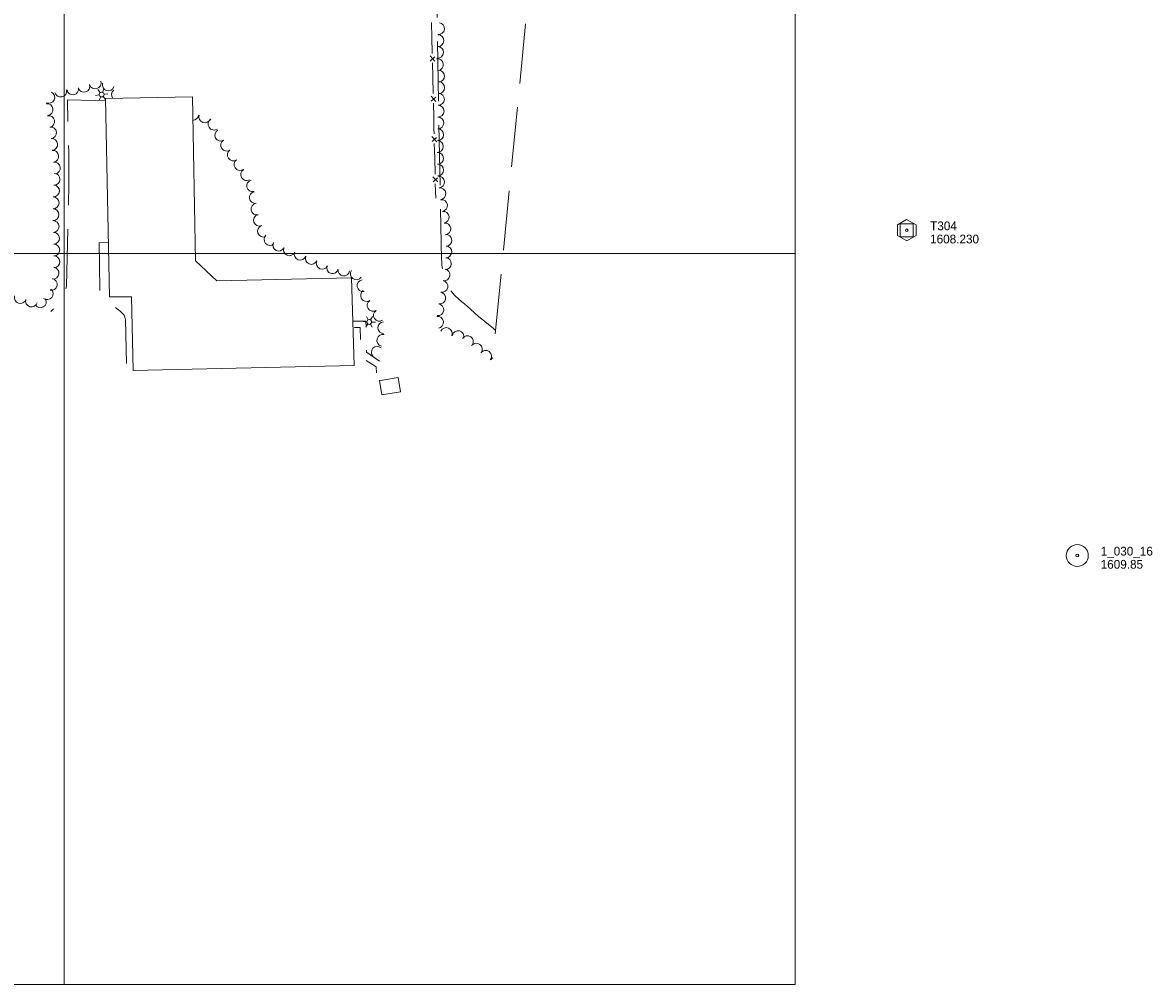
# Model space of a CAD drawing. Header units: feet. Extents: x 188980 to 191399, y 256000 to 258000.
# Tile 11 of 12: x 190472 to 191245, y 256000 to 256658. Entities that reach past the tile are written whole.
import ezdxf

# ---------------------------------------------------------------- set-up
doc = ezdxf.new("R2010")
doc.units = ezdxf.units.FT
doc.header["$MEASUREMENT"] = 0
doc.linetypes.add('DGN Style 3', pattern=[57.341036, 40.957883, -16.383153])
doc.linetypes.add('DGN Style 5', pattern=[28.670518, 12.287365, -16.383153])
for name, color, linetype, lineweight in [('E_DWY', 73, 'DGN Style 3', 0), ('E_LAND_Vegetation', 21, 'Continuous', 0), ('E_MAP_Control', 251, 'Continuous', 0), ('E_MAP_GridLines', 251, 'Continuous', 0), ('E_MAP_Limits', 21, 'DGN Style 3', 0), ('E_MAP_PassPoints', 40, 'Continuous', 0), ('E_MISCPROP', 40, 'Continuous', 0), ('E_MISCPROP_HvyLine', 54, 'Continuous', 13), ('E_MISCPROP_Railing', 40, 'Continuous', 0), ('E_PATH_Sidewalk', 73, 'DGN Style 5', 0)]:
    doc.layers.add(name, color=color, linetype=linetype, lineweight=lineweight)
doc.styles.add('Style-IGR_FONT_0', font='IGR_FONT_0.shx')

# ---------------------------------------------------------------- blocks, each defined once
blk = doc.blocks.new('TP')
at = {"layer": 'E_MAP_Control', "color": 161, "linetype": 'Continuous', "lineweight": 0, "flags": 128}
for points in [[(-6.41, 3.76), (-6.41, -3.63), (0.05, -7.35), (6.44, -3.69), (6.44, 3.64), (-0.08, 7.36)], [(-4.5, -4.5), (-4.5, 4.5), (4.5, 4.5), (4.5, -4.5)]]:
    blk.add_lwpolyline(points, close=True, dxfattribs=at)
at = {"layer": 'E_MAP_Control', "color": 161, "linetype": 'Continuous', "lineweight": 0}
blk.add_circle((0, 0), 0.871, dxfattribs=at)
blk = doc.blocks.new('PP')
at = {"layer": 'E_MAP_PassPoints', "color": 40, "linetype": 'Continuous', "lineweight": 0}
for radius in [7.5, 0.96]:
    blk.add_circle((0, 0), radius, dxfattribs=at)
blk = doc.blocks.new('LTP_9')
at = {"layer": 'E_MISCPROP', "color": 20, "linetype": 'Continuous', "lineweight": 0}
for p, q in [((-1.63, 0.07), (-4.24, 0.14)), ((-0.8, 1.43), (-2, 3.73)), ((0.9, 1.42), (2.27, 3.65)), ((-0.88, -1.42), (-2.24, -3.61)), ((0.76, -1.47), (2, -3.65)), ((1.64, -0.02), (4.16, -0.09))]:
    blk.add_line(p, q, dxfattribs=at)
blk.add_circle((0, 0), 1.64, dxfattribs=at)
blk = doc.blocks.new('LTP_10')
at = {"layer": 'E_MISCPROP', "color": 20, "linetype": 'Continuous', "lineweight": 0}
for p, q in [((-1.64, 0.07), (-4.24, 0.14)), ((-0.8, 1.43), (-2, 3.73)), ((0.9, 1.42), (2.27, 3.65)), ((-0.88, -1.42), (-2.24, -3.61)), ((0.76, -1.47), (2, -3.65)), ((1.64, -0.02), (4.16, -0.09))]:
    blk.add_line(p, q, dxfattribs=at)
blk.add_circle((0, 0), 1.64, dxfattribs=at)

msp = doc.modelspace()

# ---------------------------------------------------------------- linework, layer by layer
at = {"layer": 'E_DWY', "color": 51, "linetype": 'DGN Style 3', "lineweight": 0, "flags": 128}
for points in [[(190795.14, 256447.29), (190793.82, 256448.49), (190792.29, 256449.78), (190789.18, 256452.48), (190786.42, 256454.59), (190783.77, 256456.8), (190780.71, 256459.5), (190777.86, 256461.88), (190775.82, 256463.66), (190773.76, 256465.59), (190772.08, 256467.03), (190769.85, 256468.92), (190767.46, 256471.09), (190765.69, 256473.05), (190763.96, 256475.3), (190762.32, 256477.69), (190760.98, 256480.14), (190760.09, 256482.49), (190759.5, 256484.98), (190759, 256487.75), (190758.61, 256490.5), (190758.45, 256492.34), (190758.3, 256494.48), (190758.21, 256495.85), (190756.37, 256588.5), (190755.27, 256657.98), (190754.83, 256709.15), (190754.58, 256717.08), (190754.91, 256717.6), (190755.57, 256717.92), (190756.29, 256717.96), (190784.17, 256718.48), (190784.72, 256719.08)], [(190528.38, 256604.88), (190521.15, 256604.76), (190502.14, 256605.09), (190503.1, 256569.57), (190503.22, 256547.79), (190501.47, 256477.6), (190500.77, 256473.35), (190500.26, 256471.92), (190497.27, 256466.58), (190490.8, 256460.36)], [(190542.61, 256424.79), (190541.83, 256454.75), (190541.49, 256456.46), (190540.97, 256457.74), (190540.23, 256458.63), (190538.52, 256460.24), (190537.03, 256461.55), (190535.59, 256462.73), (190534.31, 256463.78), (190532.6, 256465.09), (190531.39, 256466.02), (190529.92, 256467.14), (190528.64, 256468.19), (190527.47, 256469.09), (190526.42, 256469.92), (190525.81, 256470.69), (190524.98, 256472.32), (190524.6, 256473.59), (190524.42, 256474.77), (190524.36, 256475.59), (190523.82, 256507.48), (190530.19, 256507.41)]]:
    msp.add_lwpolyline(points, dxfattribs=at)
at = {"layer": 'E_LAND_Vegetation', "color": 93, "linetype": 'Continuous', "lineweight": 0}
for centre, radius, start, end in [((190756.18, 256653.9), 4.03, 263.18548, 83.17016), ((190755.67, 256645.68), 4.03, 268.18051, 88.16518), ((190755.46, 256637.69), 4.03, 266.47474, 86.45942), ((190755.27, 256629.21), 4.03, 278.62978, 98.61446), ((190756.14, 256621.39), 4.03, 273.75202, 93.7367), ((190521.21, 256616.7), 4.03, 196.35927, 16.34395), ((190756.25, 256613.48), 4.03, 269.82497, 89.80964), ((190489.47, 256606.84), 4.03, 244.30696, 64.29164), ((190497.59, 256611.07), 4.03, 192.64211, 12.62679), ((190505.87, 256612.65), 4.03, 190.58064, 10.56532), ((190513.48, 256614.38), 4.03, 197.09781, 17.08249), ((190530.13, 256615.36), 4.03, 162.94263, 342.92731), ((190536.46, 256608.67), 4.03, 128.90114, 218.18003), ((190756.07, 256605.49), 4.03, 268.31584, 88.30052), ((190488.29, 256598.5), 4.03, 275.9393, 95.92398), ((190755.84, 256597.44), 4.03, 268.32146, 88.30613), ((190489.39, 256590.32), 4.03, 281.89086, 101.87554), ((190587.86, 256595.12), 4.04, 273.44209, 350.25811), ((190596.07, 256593.51), 4.04, 162.01817, 342.00285), ((190490.66, 256582.57), 4.03, 276.49319, 96.47787), ((190602.5, 256588.51), 4.04, 122.07792, 302.0626), ((190755.69, 256589.36), 4.03, 269.0445, 89.02918), ((190491.48, 256574.64), 4.03, 274.51798, 94.50266), ((190607.08, 256580.98), 4.04, 120.2692, 300.25387), ((190755.48, 256581.31), 4.03, 269.03779, 89.02247), ((190492.2, 256566.51), 4.03, 277.54654, 97.53121), ((190611.17, 256574.13), 4.04, 122.81973, 302.8044), ((190615.64, 256567.49), 4.04, 124.70456, 304.68924), ((190755.34, 256573.27), 4.03, 268.63502, 88.6197), ((190620.26, 256560.89), 4.04, 125.34209, 305.32677), ((190755.44, 256565.14), 4.03, 270.86602, 90.8507), ((190493.26, 256558.52), 4.03, 277.54654, 97.53121), ((190624.81, 256553.96), 4.04, 119.1956, 299.18028), ((190755.55, 256557.09), 4.03, 270.7555, 90.74018), ((190493.07, 256550.84), 4.03, 267.96329, 87.94797), ((190628.89, 256546.34), 4.04, 103.27064, 283.25531), ((190756.16, 256548.92), 4.03, 274.33389, 94.31856), ((190492.68, 256542.83), 4.03, 266.83352, 86.8182), ((190630.74, 256538.28), 4.04, 97.99644, 277.98111), ((190757, 256540.85), 4.03, 276.00865, 95.99333), ((190492.44, 256534.68), 4.03, 269.70846, 89.69313), ((190631.91, 256530.39), 4.04, 100.75934, 280.74401), ((190758.14, 256532.79), 4.03, 278.29999, 98.28467), ((190492.4, 256526.63), 4.03, 269.7669, 89.75158), ((190633.53, 256522.86), 4.04, 110.43919, 290.42386), ((190759.32, 256524.84), 4.03, 277.96034, 97.94502), ((190492.41, 256518.49), 4.03, 272.24675, 92.23143), ((190636.35, 256515.29), 4.04, 110.43919, 290.42386), ((190760.44, 256516.86), 4.03, 278.02179, 98.00647), ((190492.71, 256510.46), 4.03, 271.69077, 91.67545), ((190640.74, 256509.59), 4.04, 131.94143, 311.92611), ((190761.09, 256508.99), 4.03, 273.74863, 93.73331), ((190492.9, 256502.45), 4.03, 270.50624, 90.49092), ((190646.79, 256505.74), 4.04, 153.3581, 333.34278), ((190654.04, 256502.52), 4.04, 157.14962, 337.1343), ((190661.47, 256499.59), 4.04, 159.71235, 339.69703), ((190761.14, 256501.13), 4.03, 268.71276, 88.69744), ((190492.94, 256494.35), 4.03, 272.01722, 92.00189), ((190669.05, 256496.62), 4.04, 157.8796, 337.86428), ((190676.51, 256493.31), 4.04, 155.55257, 335.53725), ((190760.8, 256493.14), 4.03, 267.1159, 87.10058), ((190492.41, 256486.59), 4.03, 264.64513, 84.6298), ((190683.59, 256490.3), 4.04, 165.56393, 345.54861), ((190691.27, 256488.75), 4.04, 171.80647, 351.79115), ((190699.85, 256486.12), 4.04, 143.72239, 323.70707), ((190759.85, 256485.4), 4.03, 260.16357, 80.14825), ((190491.13, 256478.88), 4.03, 258.38732, 78.372), ((190704.43, 256477.98), 4.04, 99.70243, 279.68711), ((190758.46, 256477.52), 4.03, 258.80082, 78.78549), ((190469.92, 256469.85), 4.03, 162.55967, 342.54435), ((190488.35, 256472.45), 4.03, 231.58885, 51.57353), ((190706.82, 256471.26), 4.04, 122.97878, 302.96346), ((190756.93, 256469.56), 4.03, 260.18967, 80.17435), ((190477.58, 256467.49), 4.03, 163.51831, 343.50299), ((190483.68, 256466.95), 4.03, 209.17157, 29.15625), ((190711.23, 256464.5), 4.04, 123.12695, 303.11163), ((190755.66, 256461.53), 4.03, 262.21206, 82.19674), ((190715.64, 256457.73), 4.04, 123.12695, 303.11163), ((190755.45, 256452.92), 4.03, 278.30481, 98.28948), ((190718.62, 256449.22), 4.04, 92.36977, 272.35445), ((190761.39, 256445.27), 4.03, 336.98548, 156.97016), ((190769.49, 256443.08), 4.03, 347.38454, 167.36922), ((190717.96, 256440.61), 4.04, 76.61313, 256.59781), ((190775.93, 256439.7), 4.03, 326.96264, 146.94732), ((190714.22, 256432.43), 4.04, 47.32018, 227.30486), ((190781.97, 256434.6), 4.03, 323.01011, 142.99478), ((190788.34, 256429.73), 4.03, 322.13396, 142.11864), ((190795.02, 256425.08), 4.03, 117.10507, 142.11864)]:
    msp.add_arc(centre, radius, start, end, dxfattribs=at)
at = {"layer": 'E_MAP_GridLines', "color": 161, "linetype": 'Continuous', "lineweight": 0}
for p, q in [((190500, 256000), (190500, 258000)), ((191000, 256000), (191000, 258000)), ((189000, 256500), (191000, 256500)), ((189000, 256000), (191000, 256000))]:
    msp.add_line(p, q, dxfattribs=at)
at = {"layer": 'E_MAP_Limits', "color": 73, "linetype": 'DGN Style 3', "lineweight": 0, "flags": 128}
msp.add_lwpolyline([(190794.93, 256445.17), (190859.62, 257105.14), (190873.22, 257154.83)], dxfattribs=at)
at = {"layer": 'E_MISCPROP_HvyLine', "color": 241, "linetype": 'Continuous', "lineweight": 13, "flags": 128}
for points in [[(190696.64, 256483.38), (190604.39, 256481.25), (190589.79, 256495.05), (190587.81, 256607.19), (190528.35, 256606.09), (190530.88, 256470.45), (190546.02, 256470.47), (190547.19, 256420.02), (190698.42, 256423.47)], [(190717.78, 256413.42), (190728.58, 256415.13), (190730.1, 256405.48), (190717.3, 256403.45), (190715.78, 256413.11)]]:
    msp.add_lwpolyline(points, close=True, dxfattribs=at)
at = {"layer": 'E_MISCPROP_Railing', "color": 40, "linetype": 'Continuous', "lineweight": 0}
for p, q in [((190753.67, 256631.62), (190750.38, 256635.23)), ((190750.46, 256631.72), (190753.53, 256634.55)), ((190754.27, 256604.07), (190750.99, 256607.68)), ((190751.06, 256604.17), (190754.14, 256607)), ((190754.9, 256576.53), (190751.61, 256580.12)), ((190751.69, 256576.62), (190754.76, 256579.46)), ((190755.59, 256548.98), (190752.29, 256552.58)), ((190752.38, 256549.07), (190755.45, 256551.91))]:
    msp.add_line(p, q, dxfattribs=at)
at = {"layer": 'E_MISCPROP_Railing', "color": 40, "linetype": 'Continuous', "lineweight": 0, "flags": 128}
for points in [[(190751.58, 256648.14), (190751.37, 256657.62), (190751.36, 256657.98)], [(190751.83, 256636.94), (190751.58, 256648.14)], [(190752.19, 256620.59), (190751.97, 256630.44)], [(190752.43, 256609.39), (190752.19, 256620.59)], [(190752.79, 256593.04), (190752.58, 256602.89)], [(190753.05, 256581.85), (190752.96, 256585.43), (190752.79, 256593.04)], [(190753.46, 256565.49), (190753.21, 256575.34)], [(190753.73, 256554.3), (190753.46, 256565.49)], [(190754.14, 256537.95), (190753.89, 256547.79)]]:
    msp.add_lwpolyline(points, dxfattribs=at)
at = {"layer": 'E_PATH_Sidewalk', "color": 51, "linetype": 'DGN Style 5', "lineweight": 0, "flags": 128}
for points in [[(190697.52, 256453.79), (190706.47, 256453.66), (190706.77, 256432.5), (190718.09, 256424.77), (190717.77, 256418.31)], [(190713.71, 256418.44), (190713.43, 256422.55), (190702.7, 256429.28), (190702.55, 256449.49), (190697.65, 256449.5)]]:
    msp.add_lwpolyline(points, dxfattribs=at)

# ---------------------------------------------------------------- block references
at = {"layer": 'E_MAP_Control', "color": 161, "linetype": 'Continuous', "lineweight": 0}
msp.add_blockref('TP', (191076.43, 256515.94), dxfattribs=at)
at = {"layer": 'E_MAP_PassPoints', "color": 40, "linetype": 'Continuous', "lineweight": 0}
msp.add_blockref('PP', (191193.12, 256293.38), dxfattribs=at)
at = {"layer": 'E_MISCPROP', "color": 20, "linetype": 'Continuous', "lineweight": 0}
for name, p, xscale, yscale, zscale, rotation in [('LTP_9', (190525.61, 256608.76), 0.9999994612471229, 0.9999994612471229, 0.9999994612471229, 69.5225847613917), ('LTP_10', (190708.7, 256453.21), 1.000002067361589, 1.000002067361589, 1.000002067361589, 359.1008330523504)]:
    msp.add_blockref(name, p, dxfattribs=dict(at, xscale=xscale, yscale=yscale, zscale=zscale, rotation=rotation))

# ---------------------------------------------------------------- texts
at = {"layer": 'E_MAP_Control', "color": 161, "linetype": 'Continuous', "lineweight": 0, "style": 'Style-IGR_FONT_0'}
for s, p in [('T304', (191092.43, 256515.94)), ('1608.230', (191092.43, 256506.94))]:
    msp.add_text(s, height=6, dxfattribs=at).set_placement(p)
at = {"layer": 'E_MAP_PassPoints', "color": 40, "linetype": 'Continuous', "lineweight": 0, "style": 'Style-IGR_FONT_0'}
for s, p in [('1_030_16', (191209.12, 256293.38)), ('1609.85', (191209.12, 256284.38))]:
    msp.add_text(s, height=6, dxfattribs=at).set_placement(p)

doc.saveas('drawing.dxf')
